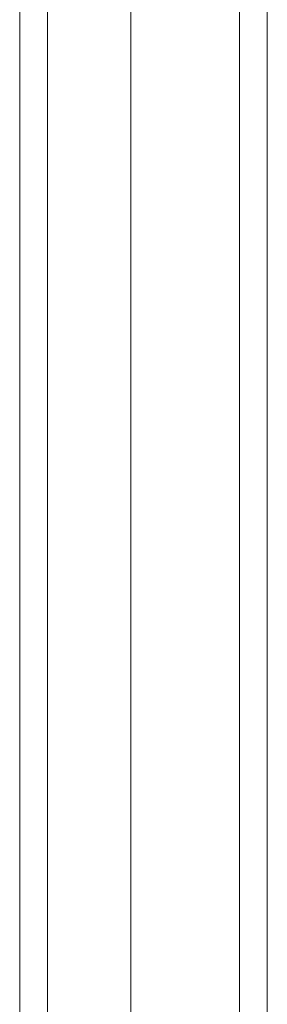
# Model space of a CAD drawing. Header units: inches. Extents: x 2 to 304, y 7 to 191.
# Tile 36 of 53: x 285.07 to 286.2, y 91.99 to 96.51. Entities that reach past the tile are written whole.
import ezdxf

# ---------------------------------------------------------------- set-up
doc = ezdxf.new("R2010")
doc.units = ezdxf.units.IN
doc.header["$LTSCALE"] = 18
doc.header["$MEASUREMENT"] = 0
doc.layers.add('Visible (ANSI)', color=7, linetype='Continuous', lineweight=5)
doc.layers.add('Visible Narrow (ANSI)', color=7, linetype='Continuous', lineweight=5)

msp = doc.modelspace()

# ---------------------------------------------------------------- linework, layer by layer
at = {"layer": 'Visible (ANSI)'}
msp.add_line((285.5802, 115.3742), (285.5802, 85.6979), dxfattribs=at)
at = {"layer": 'Visible Narrow (ANSI)'}
for p, q in [((285.0711, 85.4899), (285.0711, 115.1424)), ((285.1983, 115.1543), (285.1983, 85.478)), ((286.0772, 85.7116), (286.0772, 114.7754)), ((286.2045, 114.7754), (286.2045, 85.7116))]:
    msp.add_line(p, q, dxfattribs=at)

doc.saveas('drawing.dxf')
